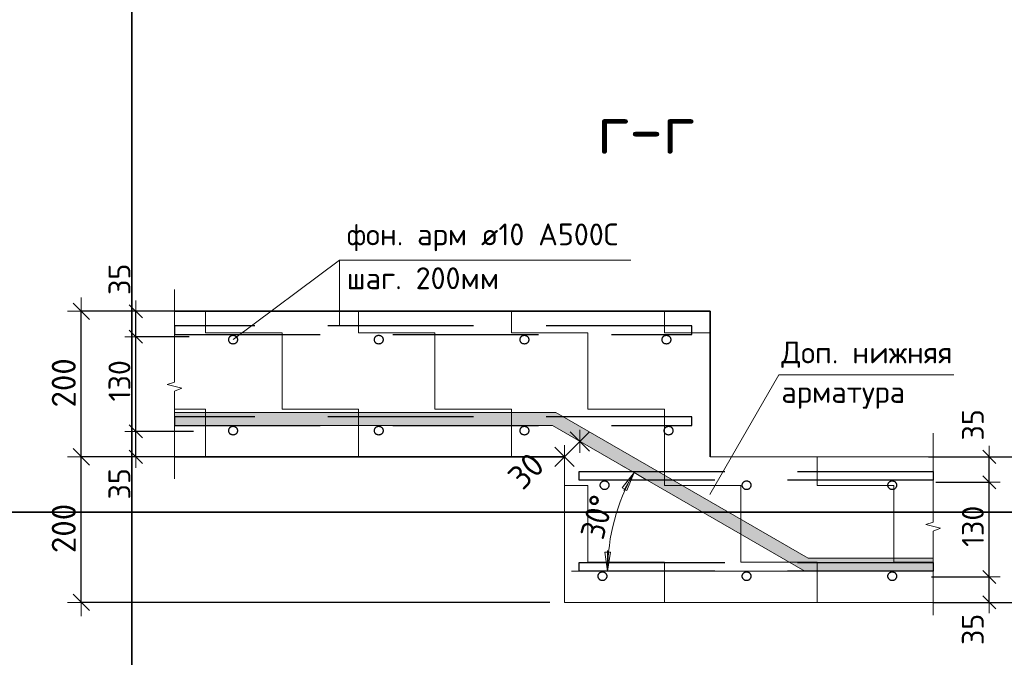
# Model space of a CAD drawing. Header units: metres. Extents: x -38 to 88, y -15 to 19.
# Tile 22 of 41: x 71.67 to 73.022, y 5.119 to 5.995. Entities that reach past the tile are written whole.
import ezdxf

# ---------------------------------------------------------------- set-up
doc = ezdxf.new("R2010")
doc.units = ezdxf.units.M
doc.header["$PDMODE"] = 65
doc.linetypes.add('______2', pattern=[0.27, 0.2, -0.07])
for name, color, linetype, lineweight in [('XR$4$Арм. стержнями нижней зоны', 180, 'Continuous', 35), ('XR$4$ВК__отв в полу 1-2 эт', 220, 'Continuous', 25), ('XR$4$Размерная линия (1)', 7, 'Continuous', 13), ('XR$4$Размерная линия_ общее', 7, 'Continuous', 13), ('XR$4$Текст_ общее_1', 7, 'Continuous', 13)]:
    doc.layers.add(name, color=color, linetype=linetype, lineweight=lineweight)
doc.styles.add('ISOCPEUR', font='txt')
doc.dimstyles.new('DIMSTYLE_15', dxfattribs={"dimtxt": 0.03, "dimasz": 0.03, "dimexe": 0, "dimexo": 0, "dimgap": 0.015, "dimtad": 2, "dimdec": 0, "dimlfac": 1000, "dimrnd": 1, "dimzin": 12, "dimdsep": 46, "dimtxsty": 'ISOCPEUR', "dimblk1": 'ALL_ML_STRICH', "dimblk2": 'ALL_ML_STRICH', "dimsah": 1, "dimcen": 0, "dimclrd": 7, "dimclre": 256, "dimclrt": 7, "dimadec": 0, "dimazin": 0, "dimtfac": 1, "dimtdec": 0, "dimtix": 1, "dimtmove": 2, "dimatfit": 3, "dimfxl": 0, "dimtvp": 1.2, "dimtzin": 0, "dimlwd": 0, "dimlwe": -3, "dimarcsym": 0})
doc.dimstyles.new('DIMSTYLE_17', dxfattribs={"dimtxt": 0.033, "dimasz": 0.0375, "dimexe": 0, "dimexo": 0, "dimgap": 0.0165, "dimtad": 2, "dimdec": 0, "dimlfac": 1000, "dimrnd": 1, "dimzin": 12, "dimdsep": 46, "dimtxsty": 'ISOCPEUR', "dimblk1": 'ALL_ML_STRICH', "dimblk2": 'ALL_ML_STRICH', "dimsah": 1, "dimcen": 0, "dimclrd": 7, "dimclre": 256, "dimclrt": 7, "dimadec": 0, "dimazin": 0, "dimtfac": 1, "dimtdec": 0, "dimtix": 1, "dimtmove": 2, "dimatfit": 3, "dimfxl": 0, "dimtvp": 1.2, "dimtzin": 0, "dimlwd": 0, "dimlwe": -3, "dimarcsym": 0})
doc.dimstyles.new('DIMSTYLE_18', dxfattribs={"dimtxt": 0.03, "dimasz": 0.03, "dimexe": 0, "dimexo": 0, "dimgap": 0.015, "dimtad": 2, "dimdec": 0, "dimlfac": 1000, "dimrnd": 1, "dimzin": 12, "dimdsep": 46, "dimtxsty": 'ISOCPEUR', "dimblk1": 'ALL_ML_STRICH', "dimblk2": 'ALL_ML_STRICH', "dimsah": 1, "dimcen": 0, "dimclrd": 7, "dimclre": 256, "dimclrt": 7, "dimadec": 0, "dimazin": 0, "dimtfac": 1, "dimtdec": 0, "dimtix": 1, "dimtmove": 2, "dimatfit": 3, "dimfxl": 0, "dimtzin": 0, "dimlwd": 0, "dimlwe": -3, "dimarcsym": 0})
doc.dimstyles.new('DIMSTYLE_7', dxfattribs={"dimtxt": 0.033, "dimasz": 0.0375, "dimexe": 0, "dimexo": 0, "dimgap": 0.0165, "dimtad": 2, "dimdec": 0, "dimlfac": 1000, "dimrnd": 1, "dimzin": 12, "dimdsep": 46, "dimtxsty": 'ISOCPEUR', "dimblk1": 'ALL_ML_STRICH', "dimblk2": 'ALL_ML_STRICH', "dimsah": 1, "dimcen": 0, "dimclrd": 7, "dimclre": 256, "dimclrt": 7, "dimadec": 0, "dimazin": 0, "dimtfac": 1, "dimtdec": 0, "dimtix": 1, "dimtmove": 2, "dimatfit": 3, "dimfxl": 0, "dimtzin": 0, "dimlwd": 0, "dimlwe": -3, "dimarcsym": 0})

# ---------------------------------------------------------------- blocks, each defined once
blk = doc.blocks.new('ЭЛЕМЕНТ_УЗОРА_14')
at = {"color": 7, "linetype": 'Continuous', "lineweight": 13, "transparency": 33554687}
blk.add_line((71.8824, 5.3647), (71.8824, 5.3647), dxfattribs=at)
blk.add_lwpolyline([(71.8824, 5.6247), (71.8824, 5.4975), (71.8724, 5.4939), (71.8924, 5.489), (71.8824, 5.4848), (71.8824, 5.3647)], dxfattribs=at)
blk = doc.blocks.new('ЭЛЕМЕНТ_УЗОРА_15')
at = {"color": 7, "linetype": 'Continuous', "lineweight": 13, "transparency": 33554687}
blk.add_line((72.9243, 5.1773), (72.9243, 5.1773), dxfattribs=at)
blk.add_lwpolyline([(72.9243, 5.4273), (72.9243, 5.3051), (72.9143, 5.3016), (72.9343, 5.2968), (72.9243, 5.2928), (72.9243, 5.1773)], dxfattribs=at)
blk = doc.blocks.new('ALL_ML_STRICH')
at = {"color": 0, "linetype": 'ByBlock', "lineweight": -2}
for p, q in [((0, -0.5), (0, 0.5)), ((-1, 0), (0.5, 0)), ((-0.3, -0.3), (0.3, 0.3))]:
    blk.add_line(p, q, dxfattribs=at)
blk = doc.blocks.new('*D207')
at = {"layer": 'DEFPOINTS', "color": 7, "linetype": 'Continuous', "lineweight": 13, "transparency": 33554687}
for p in [(72.9046, 5.3947), (72.9046, 5.1947), (73.0762, 5.1947)]:
    blk.add_point(p, dxfattribs=at)
at = {"layer": 'XR$4$Размерная линия_ общее', "color": 253, "linetype": 'Continuous', "lineweight": -2, "true_color": 0xa0a0a0, "transparency": 33554687}
for p, q in [((72.9246, 5.3947), (73.0762, 5.3947)), ((72.9246, 5.1947), (73.0762, 5.1947))]:
    blk.add_line(p, q, dxfattribs=at)
at = {"layer": 'XR$4$Размерная линия_ общее', "color": 7, "linetype": 'Continuous', "lineweight": -2, "transparency": 33554687}
blk.add_line((73.0762, 5.1947), (73.0762, 5.3947), dxfattribs=at)
at = {"layer": 'XR$4$Размерная линия_ общее', "color": 7, "linetype": 'Continuous', "lineweight": 13, "transparency": 33554687, "xscale": 0.0375, "yscale": 0.0375, "zscale": 0.0375}
for p, rotation in [((73.0762, 5.3947), 90), ((73.0762, 5.1947), 270)]:
    blk.add_blockref('ALL_ML_STRICH', p, dxfattribs=dict(at, rotation=rotation))
at = {"layer": 'XR$4$Размерная линия_ общее', "color": 7, "linetype": 'Continuous', "lineweight": 13, "transparency": 33554687, "insert": (73.0522, 5.2963), "char_height": 0.033, "width": 0.099, "attachment_point": 5, "rotation": 90, "style": 'ISOCPEUR'}
blk.add_mtext('\\A1;{200}', dxfattribs=at)
blk = doc.blocks.new('*D208')
at = {"layer": 'DEFPOINTS', "color": 7, "linetype": 'Continuous', "lineweight": 13, "transparency": 33554687}
for p in [(72.902, 5.2297), (72.9213, 5.1947), (73.0012, 5.1947)]:
    blk.add_point(p, dxfattribs=at)
at = {"layer": 'XR$4$Размерная линия (1)', "color": 9, "linetype": 'Continuous', "lineweight": -2, "true_color": 0xc7c7c7, "transparency": 33554687}
for p, q in [((72.922, 5.2297), (73.0012, 5.2297)), ((72.9413, 5.1947), (73.0012, 5.1947))]:
    blk.add_line(p, q, dxfattribs=at)
at = {"layer": 'XR$4$Размерная линия (1)', "color": 7, "linetype": 'Continuous', "lineweight": -2, "transparency": 33554687}
blk.add_line((73.0012, 5.1947), (73.0012, 5.2297), dxfattribs=at)
at = {"layer": 'XR$4$Размерная линия (1)', "color": 7, "linetype": 'Continuous', "lineweight": 13, "transparency": 33554687, "xscale": 0.03, "yscale": 0.03, "zscale": 0.03}
for p, rotation in [((73.0012, 5.2297), 90), ((73.0012, 5.1947), 270)]:
    blk.add_blockref('ALL_ML_STRICH', p, dxfattribs=dict(at, rotation=rotation))
at = {"layer": 'XR$4$Размерная линия (1)', "color": 7, "linetype": 'Continuous', "lineweight": 13, "transparency": 33554687, "insert": (72.9786, 5.1576), "char_height": 0.03, "width": 0.06, "attachment_point": 5, "rotation": 90, "style": 'ISOCPEUR'}
blk.add_mtext('\\A1;{35}', dxfattribs=at)
blk = doc.blocks.new('*D209')
at = {"layer": 'DEFPOINTS', "color": 7, "linetype": 'Continuous', "lineweight": 13, "transparency": 33554687}
for p in [(72.908, 5.3597), (72.902, 5.2297), (73.0012, 5.2297)]:
    blk.add_point(p, dxfattribs=at)
at = {"layer": 'XR$4$Размерная линия (1)', "color": 9, "linetype": 'Continuous', "lineweight": -2, "true_color": 0xc7c7c7, "transparency": 33554687}
for p, q in [((72.928, 5.3597), (73.0012, 5.3597)), ((72.922, 5.2297), (73.0012, 5.2297))]:
    blk.add_line(p, q, dxfattribs=at)
at = {"layer": 'XR$4$Размерная линия (1)', "color": 7, "linetype": 'Continuous', "lineweight": -2, "transparency": 33554687}
blk.add_line((73.0012, 5.2297), (73.0012, 5.3597), dxfattribs=at)
at = {"layer": 'XR$4$Размерная линия (1)', "color": 7, "linetype": 'Continuous', "lineweight": 13, "transparency": 33554687, "xscale": 0.03, "yscale": 0.03, "zscale": 0.03}
for p, rotation in [((73.0012, 5.3597), 90), ((73.0012, 5.2297), 270)]:
    blk.add_blockref('ALL_ML_STRICH', p, dxfattribs=dict(at, rotation=rotation))
at = {"layer": 'XR$4$Размерная линия (1)', "color": 7, "linetype": 'Continuous', "lineweight": 13, "transparency": 33554687, "insert": (72.9787, 5.2992), "char_height": 0.03, "width": 0.09, "attachment_point": 5, "rotation": 90, "style": 'ISOCPEUR'}
blk.add_mtext('\\A1;{130}', dxfattribs=at)
blk = doc.blocks.new('*D210')
at = {"layer": 'DEFPOINTS', "color": 7, "linetype": 'Continuous', "lineweight": 13, "transparency": 33554687}
for p in [(72.8976, 5.3947), (72.908, 5.3597), (73.0012, 5.3597)]:
    blk.add_point(p, dxfattribs=at)
at = {"layer": 'XR$4$Размерная линия (1)', "color": 9, "linetype": 'Continuous', "lineweight": -2, "true_color": 0xc7c7c7, "transparency": 33554687}
for p, q in [((72.9176, 5.3947), (73.0012, 5.3947)), ((72.928, 5.3597), (73.0012, 5.3597))]:
    blk.add_line(p, q, dxfattribs=at)
at = {"layer": 'XR$4$Размерная линия (1)', "color": 7, "linetype": 'Continuous', "lineweight": -2, "transparency": 33554687}
blk.add_line((73.0012, 5.3597), (73.0012, 5.3947), dxfattribs=at)
at = {"layer": 'XR$4$Размерная линия (1)', "color": 7, "linetype": 'Continuous', "lineweight": 13, "transparency": 33554687, "xscale": 0.03, "yscale": 0.03, "zscale": 0.03}
for p, rotation in [((73.0012, 5.3947), 90), ((73.0012, 5.3597), 270)]:
    blk.add_blockref('ALL_ML_STRICH', p, dxfattribs=dict(at, rotation=rotation))
at = {"layer": 'XR$4$Размерная линия (1)', "color": 7, "linetype": 'Continuous', "lineweight": 13, "transparency": 33554687, "insert": (72.9787, 5.4386), "char_height": 0.03, "width": 0.06, "attachment_point": 5, "rotation": 90, "style": 'ISOCPEUR'}
blk.add_mtext('\\A1;{35}', dxfattribs=at)
blk = doc.blocks.new('*D211')
at = {"layer": 'DEFPOINTS', "color": 7, "linetype": 'Continuous', "lineweight": 13, "transparency": 33554687}
for p in [(71.9285, 5.4297), (71.8294, 5.3947), (71.9092, 5.3947)]:
    blk.add_point(p, dxfattribs=at)
at = {"layer": 'XR$4$Размерная линия (1)', "color": 9, "linetype": 'Continuous', "lineweight": -2, "true_color": 0xc7c7c7, "transparency": 33554687}
for p, q in [((71.9085, 5.4297), (71.8294, 5.4297)), ((71.8892, 5.3947), (71.8294, 5.3947))]:
    blk.add_line(p, q, dxfattribs=at)
at = {"layer": 'XR$4$Размерная линия (1)', "color": 7, "linetype": 'Continuous', "lineweight": -2, "transparency": 33554687}
blk.add_line((71.8294, 5.3947), (71.8294, 5.4297), dxfattribs=at)
at = {"layer": 'XR$4$Размерная линия (1)', "color": 7, "linetype": 'Continuous', "lineweight": 13, "transparency": 33554687, "xscale": 0.03, "yscale": 0.03, "zscale": 0.03}
for p, rotation in [((71.8294, 5.4297), 90), ((71.8294, 5.3947), 270)]:
    blk.add_blockref('ALL_ML_STRICH', p, dxfattribs=dict(at, rotation=rotation))
at = {"layer": 'XR$4$Размерная линия (1)', "color": 7, "linetype": 'Continuous', "lineweight": 13, "transparency": 33554687, "insert": (71.8068, 5.3576), "char_height": 0.03, "width": 0.06, "attachment_point": 5, "rotation": 90, "style": 'ISOCPEUR'}
blk.add_mtext('\\A1;{35}', dxfattribs=at)
blk = doc.blocks.new('*D212')
at = {"layer": 'DEFPOINTS', "color": 7, "linetype": 'Continuous', "lineweight": 13, "transparency": 33554687}
for p in [(71.9225, 5.5597), (71.8294, 5.4297), (71.9285, 5.4297)]:
    blk.add_point(p, dxfattribs=at)
at = {"layer": 'XR$4$Размерная линия (1)', "color": 9, "linetype": 'Continuous', "lineweight": -2, "true_color": 0xc7c7c7, "transparency": 33554687}
for p, q in [((71.9025, 5.5597), (71.8294, 5.5597)), ((71.9085, 5.4297), (71.8294, 5.4297))]:
    blk.add_line(p, q, dxfattribs=at)
at = {"layer": 'XR$4$Размерная линия (1)', "color": 7, "linetype": 'Continuous', "lineweight": -2, "transparency": 33554687}
blk.add_line((71.8294, 5.4297), (71.8294, 5.5597), dxfattribs=at)
at = {"layer": 'XR$4$Размерная линия (1)', "color": 7, "linetype": 'Continuous', "lineweight": 13, "transparency": 33554687, "xscale": 0.03, "yscale": 0.03, "zscale": 0.03}
for p, rotation in [((71.8294, 5.5597), 90), ((71.8294, 5.4297), 270)]:
    blk.add_blockref('ALL_ML_STRICH', p, dxfattribs=dict(at, rotation=rotation))
at = {"layer": 'XR$4$Размерная линия (1)', "color": 7, "linetype": 'Continuous', "lineweight": 13, "transparency": 33554687, "insert": (71.8069, 5.4992), "char_height": 0.03, "width": 0.09, "attachment_point": 5, "rotation": 90, "style": 'ISOCPEUR'}
blk.add_mtext('\\A1;{130}', dxfattribs=at)
blk = doc.blocks.new('*D213')
at = {"layer": 'DEFPOINTS', "color": 7, "linetype": 'Continuous', "lineweight": 13, "transparency": 33554687}
for p in [(71.9329, 5.5947), (71.8294, 5.5597), (71.9225, 5.5597)]:
    blk.add_point(p, dxfattribs=at)
at = {"layer": 'XR$4$Размерная линия (1)', "color": 9, "linetype": 'Continuous', "lineweight": -2, "true_color": 0xc7c7c7, "transparency": 33554687}
for p, q in [((71.9129, 5.5947), (71.8294, 5.5947)), ((71.9025, 5.5597), (71.8294, 5.5597))]:
    blk.add_line(p, q, dxfattribs=at)
at = {"layer": 'XR$4$Размерная линия (1)', "color": 7, "linetype": 'Continuous', "lineweight": -2, "transparency": 33554687}
blk.add_line((71.8294, 5.5597), (71.8294, 5.5947), dxfattribs=at)
at = {"layer": 'XR$4$Размерная линия (1)', "color": 7, "linetype": 'Continuous', "lineweight": 13, "transparency": 33554687, "xscale": 0.03, "yscale": 0.03, "zscale": 0.03}
for p, rotation in [((71.8294, 5.5947), 90), ((71.8294, 5.5597), 270)]:
    blk.add_blockref('ALL_ML_STRICH', p, dxfattribs=dict(at, rotation=rotation))
at = {"layer": 'XR$4$Размерная линия (1)', "color": 7, "linetype": 'Continuous', "lineweight": 13, "transparency": 33554687, "insert": (71.8069, 5.6386), "char_height": 0.03, "width": 0.06, "attachment_point": 5, "rotation": 90, "style": 'ISOCPEUR'}
blk.add_mtext('\\A1;{35}', dxfattribs=at)
blk = doc.blocks.new('*D214')
at = {"layer": 'DEFPOINTS', "color": 7, "linetype": 'Continuous', "lineweight": 13, "transparency": 33554687}
for p in [(71.9259, 5.3947), (71.7544, 5.1947), (72.4179, 5.1947)]:
    blk.add_point(p, dxfattribs=at)
at = {"layer": 'XR$4$Размерная линия_ общее', "color": 253, "linetype": 'Continuous', "lineweight": -2, "true_color": 0xa0a0a0, "transparency": 33554687}
for p, q in [((71.9059, 5.3947), (71.7544, 5.3947)), ((72.3979, 5.1947), (71.7544, 5.1947))]:
    blk.add_line(p, q, dxfattribs=at)
at = {"layer": 'XR$4$Размерная линия_ общее', "color": 7, "linetype": 'Continuous', "lineweight": -2, "transparency": 33554687}
blk.add_line((71.7544, 5.1947), (71.7544, 5.3947), dxfattribs=at)
at = {"layer": 'XR$4$Размерная линия_ общее', "color": 7, "linetype": 'Continuous', "lineweight": 13, "transparency": 33554687, "xscale": 0.0375, "yscale": 0.0375, "zscale": 0.0375}
for p, rotation in [((71.7544, 5.3947), 90), ((71.7544, 5.1947), 270)]:
    blk.add_blockref('ALL_ML_STRICH', p, dxfattribs=dict(at, rotation=rotation))
at = {"layer": 'XR$4$Размерная линия_ общее', "color": 7, "linetype": 'Continuous', "lineweight": 13, "transparency": 33554687, "insert": (71.7304, 5.2963), "char_height": 0.033, "width": 0.099, "attachment_point": 5, "rotation": 90, "style": 'ISOCPEUR'}
blk.add_mtext('\\A1;{200}', dxfattribs=at)
blk = doc.blocks.new('*D215')
at = {"layer": 'DEFPOINTS', "color": 7, "linetype": 'Continuous', "lineweight": 13, "transparency": 33554687}
for p in [(71.9259, 5.5947), (71.7544, 5.3947), (71.9259, 5.3947)]:
    blk.add_point(p, dxfattribs=at)
at = {"layer": 'XR$4$Размерная линия_ общее', "color": 253, "linetype": 'Continuous', "lineweight": -2, "true_color": 0xa0a0a0, "transparency": 33554687}
for p, q in [((71.9059, 5.5947), (71.7544, 5.5947)), ((71.9059, 5.3947), (71.7544, 5.3947))]:
    blk.add_line(p, q, dxfattribs=at)
at = {"layer": 'XR$4$Размерная линия_ общее', "color": 7, "linetype": 'Continuous', "lineweight": -2, "transparency": 33554687}
blk.add_line((71.7544, 5.3947), (71.7544, 5.5947), dxfattribs=at)
at = {"layer": 'XR$4$Размерная линия_ общее', "color": 7, "linetype": 'Continuous', "lineweight": 13, "transparency": 33554687, "xscale": 0.0375, "yscale": 0.0375, "zscale": 0.0375}
for p, rotation in [((71.7544, 5.5947), 90), ((71.7544, 5.3947), 270)]:
    blk.add_blockref('ALL_ML_STRICH', p, dxfattribs=dict(at, rotation=rotation))
at = {"layer": 'XR$4$Размерная линия_ общее', "color": 7, "linetype": 'Continuous', "lineweight": 13, "transparency": 33554687, "insert": (71.7304, 5.4963), "char_height": 0.033, "width": 0.099, "attachment_point": 5, "rotation": 90, "style": 'ISOCPEUR'}
blk.add_mtext('\\A1;{200}', dxfattribs=at)
blk = doc.blocks.new('СЛОЖНЫЙ_ОБЪЕКТ_58')
at = {"linetype": 'Continuous', "lineweight": 13, "transparency": 33554687}
blk.add_hatch(color=7, dxfattribs=at).paths.add_polyline_path([(71.8824, 5.4377), (72.4014, 5.4377), (72.7478, 5.2377), (72.9243, 5.2377), (72.9243, 5.2557), (72.7526, 5.2557), (72.4062, 5.4557), (71.8824, 5.4557)])
at = {"color": 7, "linetype": 'Continuous', "lineweight": 13, "transparency": 33554687}
for p, q in [((72.4062, 5.4557), (71.8824, 5.4557)), ((71.8824, 5.4557), (71.8824, 5.4377)), ((72.7526, 5.2557), (72.4062, 5.4557)), ((72.4014, 5.4377), (71.8824, 5.4377)), ((72.7478, 5.2377), (72.4014, 5.4377)), ((72.9243, 5.2557), (72.7526, 5.2557)), ((72.9243, 5.2557), (72.9243, 5.2377)), ((72.9243, 5.2377), (72.7478, 5.2377))]:
    blk.add_line(p, q, dxfattribs=at)
blk = doc.blocks.new('*D231')
at = {"layer": 'DEFPOINTS', "color": 7, "linetype": 'Continuous', "lineweight": 13, "transparency": 33554687}
for p in [(72.4392, 5.4159), (72.4392, 5.4159), (72.4179, 5.3947)]:
    blk.add_point(p, dxfattribs=at)
at = {"layer": 'XR$4$Размерная линия_ общее', "color": 7, "linetype": 'Continuous', "lineweight": -2, "transparency": 33554687}
blk.add_line((72.4392, 5.4159), (72.4179, 5.3947), dxfattribs=at)
at = {"layer": 'XR$4$Размерная линия_ общее', "color": 253, "linetype": 'Continuous', "lineweight": -2, "true_color": 0xa0a0a0, "transparency": 33554687}
for p, q in [((72.4392, 5.4159), (72.4392, 5.4159)), ((72.4179, 5.3947), (72.4179, 5.3947))]:
    blk.add_line(p, q, dxfattribs=at)
at = {"layer": 'XR$4$Размерная линия_ общее', "color": 7, "linetype": 'Continuous', "lineweight": 13, "transparency": 33554687, "yscale": 0.0375, "zscale": 0.0375}
for p, xscale, rotation in [((72.4392, 5.4159), 0.03750000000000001, 44.99999999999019), ((72.4179, 5.3947), 0.0375, 224.9999999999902)]:
    blk.add_blockref('ALL_ML_STRICH', p, dxfattribs=dict(at, xscale=xscale, rotation=rotation))
at = {"layer": 'XR$4$Размерная линия_ общее', "color": 7, "linetype": 'Continuous', "lineweight": 13, "transparency": 33554687, "insert": (72.3651, 5.3754), "char_height": 0.033, "width": 0.066, "attachment_point": 5, "rotation": 45, "style": 'ISOCPEUR'}
blk.add_mtext('\\A1;{30}', dxfattribs=at)
blk = doc.blocks.new('COMPLEX_ANGLEDIM_1')
at = {"color": 7, "linetype": 'Continuous', "lineweight": 13, "transparency": 33554687}
for p, q in [((72.5135, 5.373), (72.4972, 5.3824)), ((72.4971, 5.3521), (72.5135, 5.373)), ((72.5135, 5.373), (72.4994, 5.3486)), ((72.5135, 5.373), (72.5036, 5.3484)), ((72.5135, 5.373), (72.5135, 5.373)), ((72.5135, 5.373), (72.5297, 5.3636)), ((72.5036, 5.3484), (72.4971, 5.3521)), ((72.481, 5.2639), (72.4735, 5.2639)), ((72.4735, 5.2639), (72.4772, 5.2377)), ((72.4772, 5.2377), (72.4772, 5.2658)), ((72.4772, 5.2377), (72.481, 5.2639)), ((72.4772, 5.2377), (72.4585, 5.2377)), ((72.4772, 5.2377), (72.4772, 5.2377)), ((72.4772, 5.2377), (72.496, 5.2377))]:
    blk.add_line(p, q, dxfattribs=at)
blk.add_arc((72.7478, 5.2377), 0.2706, 150, 180, dxfattribs=at)
at = {"color": 7, "linetype": 'Continuous', "lineweight": 13, "transparency": 33554687, "insert": (72.4711, 5.2794), "char_height": 0.033, "width": 0.080962, "attachment_point": 7, "rotation": 75, "style": 'ISOCPEUR'}
blk.add_mtext('\\W0.91;30%%d', dxfattribs=at)

msp = doc.modelspace()

# ---------------------------------------------------------------- hatches: boundary and pattern name
at = {"linetype": 'Continuous', "lineweight": 13, "transparency": 33554687}
h = msp.add_hatch(dxfattribs=at)
h.set_pattern_fill('____', scale=0.105, style=0, pattern_type=2)
h.set_pattern_definition([(0, (0.21, 0.21), (0.105, 0.105), [0.105, -0.105]), (90, (0.21, 0.21), (-0.105, 0.105), [0.105, -0.105])])
h.paths.add_polyline_path([(72.4179, 5.1947), (72.9243, 5.1947), (72.9243, 5.3947), (72.6179, 5.3947), (72.6179, 5.5947), (71.8824, 5.5947), (71.8824, 5.3947), (72.4179, 5.3947)], flags=0)

# ---------------------------------------------------------------- linework, layer by layer
at = {"color": 7, "linetype": 'Continuous', "lineweight": 35, "transparency": 33554687}
for p, q in [((71.8239, 5.3185), (71.8239, 6.8185)), ((71.8239, 6.8185), (71.8239, 3.5185)), ((72.4179, 5.3947), (71.8824, 5.3947)), ((78.8239, 5.3185), (69.8239, 5.3185))]:
    msp.add_line(p, q, dxfattribs=at)
at = {"color": 7, "linetype": 'Continuous', "lineweight": 13, "transparency": 33554687}
for p, q in [((71.9629, 5.5557), (72.1091, 5.6647)), ((72.4179, 5.3947), (72.4392, 5.4159)), ((72.7478, 5.2377), (72.4278, 5.2377))]:
    msp.add_line(p, q, dxfattribs=at)
for points in [[(72.1091, 5.5747), (72.1091, 5.6647), (72.5091, 5.6647)], [(72.6174, 5.343), (72.7124, 5.5075), (72.9524, 5.5075)]]:
    msp.add_lwpolyline(points, dxfattribs=at)
at = {"color": 7, "linetype": 'Continuous', "lineweight": 35, "transparency": 33554687}
msp.add_lwpolyline([(71.8824, 5.5947), (72.6179, 5.5947), (72.6179, 5.3947)], dxfattribs=at)
at = {"color": 7, "linetype": '______2', "lineweight": -3, "transparency": 33554687}
for points in [[(71.8824, 5.5627), (72.5929, 5.5627), (72.5929, 5.5747), (71.8824, 5.5747), (71.8824, 5.5627)], [(72.9243, 5.3627), (72.438, 5.3627), (72.438, 5.3747), (72.9243, 5.3747), (72.9243, 5.3627)]]:
    msp.add_lwpolyline(points, close=True, dxfattribs=at)
for centre in [(71.9629, 5.5557), (72.1629, 5.5557), (72.3629, 5.5557), (72.5579, 5.5557), (72.473, 5.3557), (72.668, 5.3557), (72.868, 5.3557)]:
    msp.add_circle(centre, 0.006, dxfattribs=at)
at = {"layer": 'XR$4$Арм. стержнями нижней зоны', "color": 7, "linetype": '______2', "lineweight": -3, "transparency": 33554687}
for points in [[(71.8824, 5.4377), (72.5929, 5.4377), (72.5929, 5.4497), (71.8824, 5.4497), (71.8824, 5.4377)], [(72.9243, 5.2377), (72.438, 5.2377), (72.438, 5.2497), (72.9243, 5.2497), (72.9243, 5.2377)]]:
    msp.add_lwpolyline(points, close=True, dxfattribs=at)
for centre in [(71.9629, 5.4307), (72.1629, 5.4307), (72.3629, 5.4307), (72.5609, 5.4307), (72.47, 5.2307), (72.668, 5.2307), (72.868, 5.2307)]:
    msp.add_circle(centre, 0.006, dxfattribs=at)
at = {"layer": 'XR$4$ВК__отв в полу 1-2 эт', "color": 7, "linetype": 'Continuous', "lineweight": 13, "transparency": 33554687}
msp.add_line((72.9243, 5.3947), (72.6179, 5.3947), dxfattribs=at)
msp.add_lwpolyline([(72.4179, 5.3947), (72.4179, 5.1947), (72.9243, 5.1947)], dxfattribs=at)

# ---------------------------------------------------------------- block references
at = {"color": 7, "linetype": 'Continuous', "lineweight": 13, "transparency": 33554687}
for name in ['ЭЛЕМЕНТ_УЗОРА_14', 'СЛОЖНЫЙ_ОБЪЕКТ_58', 'ЭЛЕМЕНТ_УЗОРА_15', 'COMPLEX_ANGLEDIM_1']:
    msp.add_blockref(name, (0, 0), dxfattribs=at)

# ---------------------------------------------------------------- texts
at = {"color": 7, "linetype": 'Continuous', "lineweight": 50, "transparency": 33554687, "insert": (72.5299, 5.845), "char_height": 0.0675, "width": 0.172565, "attachment_point": 5, "style": 'ISOCPEUR'}
msp.add_mtext('\\A1;{\\fISOCPEUR|i0|b0;\\H0.067500;\\W1.000000;\\C7;г-г}\\P', dxfattribs=at)
at = {"layer": 'XR$4$Текст_ общее_1', "color": 7, "linetype": 'Continuous', "lineweight": 13, "transparency": 33554687, "char_height": 0.03, "attachment_point": 1}
for s, insert, width, line_spacing_factor in [('\\A1;{\\fISOCPEUR|i0|b0;\\H0.030000;\\W1.000000;\\C7;фон. арм ø10 А500С}\\P{\\fISOCPEUR|i0|b0;\\H0.030000;\\W1.000000;\\C7;шаг. 200мм}\\P', (72.1189, 5.7153), 0.385981, 1.204819), ('\\A1;{\\fISOCPEUR|i0|b0;\\H0.030000;\\W1.000000;\\C7;Доп. нижняя}\\P{\\fISOCPEUR|i0|b0;\\H0.030000;\\W1.000000;\\C7;арматура}\\P', (72.7157, 5.5531), 0.238953, 1.084337)]:
    msp.add_mtext(s, dxfattribs=dict(at, insert=insert, width=width, line_spacing_factor=line_spacing_factor))

# ---------------------------------------------------------------- dimensions: what is measured, and where the dimension line sits
at = {"layer": 'XR$4$Размерная линия (1)', "color": 7, "linetype": 'Continuous', "lineweight": 13, "transparency": 33554687}
for base, p1, p2, dimstyle, picture, middle in [((71.8294, 5.5947), (71.9025, 5.5597), (71.9129, 5.5947), 'DIMSTYLE_15', '*D213', (71.8069, 5.6386)), ((71.8294, 5.5597), (71.9085, 5.4297), (71.9025, 5.5597), 'DIMSTYLE_18', '*D212', (71.8069, 5.4992)), ((73.0012, 5.3947), (72.928, 5.3597), (72.9176, 5.3947), 'DIMSTYLE_15', '*D210', (72.9787, 5.4386)), ((71.8294, 5.4297), (71.8892, 5.3947), (71.9085, 5.4297), 'DIMSTYLE_15', '*D211', (71.8068, 5.3576)), ((73.0012, 5.3597), (72.922, 5.2297), (72.928, 5.3597), 'DIMSTYLE_18', '*D209', (72.9787, 5.2992)), ((73.0012, 5.2297), (72.9413, 5.1947), (72.922, 5.2297), 'DIMSTYLE_15', '*D208', (72.9786, 5.1576))]:
    dim = msp.add_linear_dim(base=base, p1=p1, p2=p2, angle=90, dimstyle=dimstyle, override={"dimpost": '<>', "dimclrd": 7, "dimclre": 9, "dimclrt": 7, "dimlwd": 0, "dimlwe": 65533}, dxfattribs=at)
    dim.commit()
    dim.dimension.update_dxf_attribs({"geometry": picture, "text_midpoint": middle, "dimtype": 160})
at = {"layer": 'XR$4$Размерная линия_ общее', "color": 7, "linetype": 'Continuous', "lineweight": 13, "transparency": 33554687}
for base, p1, p2, angle, dimstyle, picture, middle in [((71.7544, 5.5947), (71.9059, 5.3947), (71.9059, 5.5947), 90, 'DIMSTYLE_7', '*D215', (71.7304, 5.4963)), ((72.4179, 5.3947), (72.4392, 5.4159), (72.4179, 5.3947), 225, 'DIMSTYLE_17', '*D231', (72.3651, 5.3754)), ((71.7544, 5.3947), (72.3979, 5.1947), (71.9059, 5.3947), 90, 'DIMSTYLE_7', '*D214', (71.7304, 5.2963)), ((73.0762, 5.3947), (72.9246, 5.1947), (72.9246, 5.3947), 90, 'DIMSTYLE_7', '*D207', (73.0522, 5.2963))]:
    dim = msp.add_linear_dim(base=base, p1=p1, p2=p2, angle=angle, dimstyle=dimstyle, override={"dimpost": '<>', "dimclrd": 7, "dimclre": 253, "dimclrt": 7, "dimlwd": 0, "dimlwe": 65533}, dxfattribs=at)
    dim.commit()
    dim.dimension.update_dxf_attribs({"geometry": picture, "text_midpoint": middle, "dimtype": 160})

doc.saveas('drawing.dxf')
